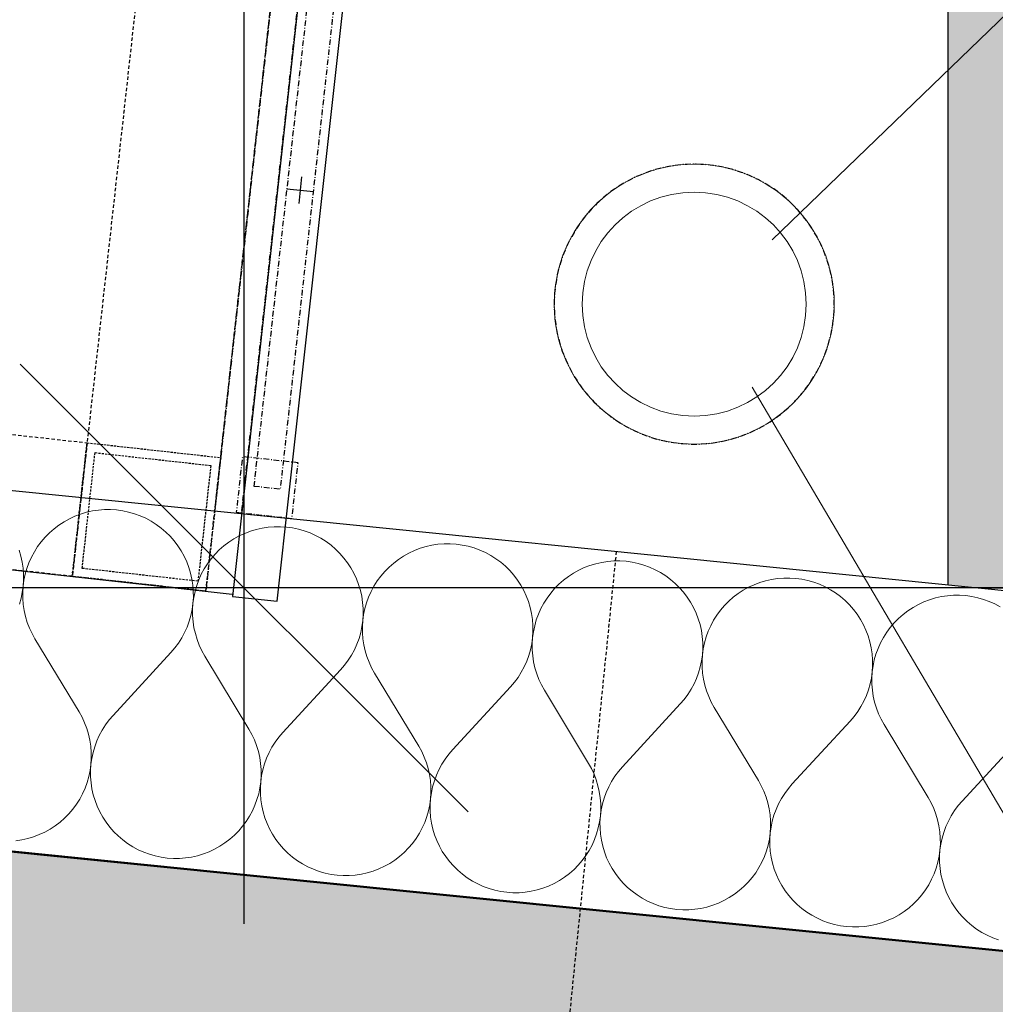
# Model space of a CAD drawing. Header units: millimetres. Extents: x -25972 to 4516, y -2839 to 20217.
# Tile 105 of 114: x -13257 to -12821, y 9229 to 9668. Entities that reach past the tile are written whole.
import ezdxf

# ---------------------------------------------------------------- set-up
doc = ezdxf.new("R2010")
doc.units = ezdxf.units.MM
doc.header["$MEASUREMENT"] = 0
for name, pattern in [('Wipeout_Contour', [1000, 0, -1000]), ('Čerchovaná M', [4.5, 2.5, -0.85, 0.3, -0.85]), ('čárkovaná 3', [1.5, 1, -0.5]), ('Čárkovaná S', [2.5, 1.5, -1])]:
    doc.linetypes.add(name, pattern=pattern)
for name, color, linetype in [('7._POHLED ZÁPADNÍ_1_3D prvky fasada nove', 7, 'Continuous'), ('7._POHLED ZÁPADNÍ_1_Konstrukce - nosné', 7, 'Continuous'), ('7._POHLED ZÁPADNÍ_1_Nové_3D prvky fasada nove', 7, 'Continuous'), ('7._POHLED ZÁPADNÍ_1_Nové_3D prvky fasada stavajici', 7, 'Continuous'), ('7._POHLED ZÁPADNÍ_1_Nové_3D prvky model', 7, 'Continuous'), ('7._POHLED ZÁPADNÍ_1_Nové_Konstrukce - nosné', 7, 'Continuous'), ('7._POHLED ZÁPADNÍ_1_Nové_Kóty - SP', 7, 'Continuous'), ('7._POHLED ZÁPADNÍ_1_Nové_Výplně – Řezové', 7, 'Continuous'), ('7._POHLED ZÁPADNÍ_1_Nové_VÝTAH VAR 1', 7, 'Continuous'), ('7._POHLED ZÁPADNÍ_1_TZB - kanalizace', 7, 'Continuous'), ('7._POHLED ZÁPADNÍ_1_Výplně – Řezové', 7, 'Continuous')]:
    doc.layers.add(name, color=color, linetype=linetype)

# ---------------------------------------------------------------- blocks, each defined once
blk = doc.blocks.new('*X39', base_point=(-26739.77, -6860.77))
at = {"layer": '7._POHLED ZÁPADNÍ_1_Nové_Výplně – Řezové', "color": 21, "linetype": 'Continuous', "lineweight": 20, "true_color": 0xffaaaa}
for p, q in [((-13226.93, 9448.44), (-13229.54, 9447.65)), ((-13224.28, 9449.03), (-13226.93, 9448.44)), ((-13221.59, 9449.44), (-13224.28, 9449.03)), ((-13218.87, 9449.65), (-13221.59, 9449.44)), ((-13216.15, 9449.67), (-13218.87, 9449.65)), ((-13213.44, 9449.49), (-13216.15, 9449.67)), ((-13210.74, 9449.12), (-13213.44, 9449.49)), ((-13208.08, 9448.56), (-13210.74, 9449.12)), ((-13205.47, 9447.81), (-13208.08, 9448.56)), ((-13236.92, 9444.22), (-13239.2, 9442.73)), ((-13234.55, 9445.54), (-13236.92, 9444.22)), ((-13232.08, 9446.69), (-13234.55, 9445.54)), ((-13229.54, 9447.65), (-13232.08, 9446.69)), ((-13202.91, 9446.88), (-13205.47, 9447.81)), ((-13200.43, 9445.76), (-13202.91, 9446.88)), ((-13198.03, 9444.48), (-13200.43, 9445.76)), ((-13195.74, 9443.02), (-13198.03, 9444.48)), ((-13241.37, 9441.09), (-13243.41, 9439.29)), ((-13239.2, 9442.73), (-13241.37, 9441.09)), ((-13193.55, 9441.4), (-13195.74, 9443.02)), ((-13191.48, 9439.63), (-13193.55, 9441.4)), ((-13189.54, 9437.72), (-13191.48, 9439.63)), ((-13153.73, 9440.01), (-13156.27, 9439.04)), ((-13151.13, 9440.79), (-13153.73, 9440.01)), ((-13148.47, 9441.39), (-13151.13, 9440.79)), ((-13145.78, 9441.79), (-13148.47, 9441.39)), ((-13143.07, 9442), (-13145.78, 9441.79)), ((-13140.35, 9442.02), (-13143.07, 9442)), ((-13137.63, 9441.85), (-13140.35, 9442.02)), ((-13134.94, 9441.48), (-13137.63, 9441.85)), ((-13132.28, 9440.91), (-13134.94, 9441.48)), ((-13129.66, 9440.17), (-13132.28, 9440.91)), ((-13127.11, 9439.23), (-13129.66, 9440.17)), ((-13247.09, 9435.29), (-13248.71, 9433.1)), ((-13245.32, 9437.36), (-13247.09, 9435.29)), ((-13243.41, 9439.29), (-13245.32, 9437.36)), ((-13187.75, 9435.68), (-13189.54, 9437.72)), ((-13186.11, 9433.51), (-13187.75, 9435.68)), ((-13163.4, 9435.09), (-13165.56, 9433.44)), ((-13161.12, 9436.57), (-13163.4, 9435.09)), ((-13158.74, 9437.89), (-13161.12, 9436.57)), ((-13156.27, 9439.04), (-13158.74, 9437.89)), ((-13124.62, 9438.12), (-13127.11, 9439.23)), ((-13122.23, 9436.83), (-13124.62, 9438.12)), ((-13119.93, 9435.37), (-13122.23, 9436.83)), ((-13117.74, 9433.76), (-13119.93, 9435.37)), ((-13256.21, 9428.88), (-13257, 9431.49)), ((-13250.16, 9430.8), (-13251.45, 9428.4)), ((-13248.71, 9433.1), (-13250.16, 9430.8)), ((-13184.62, 9431.23), (-13186.11, 9433.51)), ((-13183.3, 9428.85), (-13184.62, 9431.23)), ((-13167.61, 9431.64), (-13169.52, 9429.71)), ((-13165.56, 9433.44), (-13167.61, 9431.64)), ((-13115.67, 9431.99), (-13117.74, 9433.76)), ((-13113.74, 9430.08), (-13115.67, 9431.99)), ((-13080.47, 9431.39), (-13082.93, 9430.24)), ((-13077.93, 9432.36), (-13080.47, 9431.39)), ((-13075.32, 9433.14), (-13077.93, 9432.36)), ((-13072.67, 9433.74), (-13075.32, 9433.14)), ((-13069.98, 9434.14), (-13072.67, 9433.74)), ((-13067.26, 9434.36), (-13069.98, 9434.14)), ((-13064.54, 9434.37), (-13067.26, 9434.36)), ((-13061.83, 9434.2), (-13064.54, 9434.37)), ((-13059.13, 9433.83), (-13061.83, 9434.2)), ((-13056.47, 9433.27), (-13059.13, 9433.83)), ((-13053.86, 9432.52), (-13056.47, 9433.27)), ((-13051.3, 9431.58), (-13053.86, 9432.52)), ((-13048.82, 9430.47), (-13051.3, 9431.58)), ((-13255.62, 9426.23), (-13256.21, 9428.88)), ((-13255.22, 9423.54), (-13255.62, 9426.23)), ((-13251.45, 9428.4), (-13252.56, 9425.92)), ((-13182.16, 9426.38), (-13183.3, 9428.85)), ((-13181.19, 9423.84), (-13182.16, 9426.38)), ((-13171.29, 9427.64), (-13172.9, 9425.45)), ((-13169.52, 9429.71), (-13171.29, 9427.64)), ((-13111.94, 9428.03), (-13113.74, 9430.08)), ((-13110.3, 9425.86), (-13111.94, 9428.03)), ((-13087.59, 9427.44), (-13089.76, 9425.79)), ((-13085.31, 9428.92), (-13087.59, 9427.44)), ((-13082.93, 9430.24), (-13085.31, 9428.92)), ((-13046.42, 9429.18), (-13048.82, 9430.47)), ((-13044.12, 9427.72), (-13046.42, 9429.18)), ((-13041.94, 9426.11), (-13044.12, 9427.72)), ((-13039.87, 9424.34), (-13041.94, 9426.11)), ((-12994.17, 9426.5), (-12996.86, 9426.09)), ((-12991.46, 9426.71), (-12994.17, 9426.5)), ((-12988.74, 9426.73), (-12991.46, 9426.71)), ((-12986.02, 9426.55), (-12988.74, 9426.73)), ((-12983.33, 9426.18), (-12986.02, 9426.55)), ((-12980.66, 9425.62), (-12983.33, 9426.18)), ((-13255.01, 9420.83), (-13255.22, 9423.54)), ((-13253.49, 9423.36), (-13254.24, 9420.75)), ((-13252.56, 9425.92), (-13253.49, 9423.36)), ((-13180.41, 9421.23), (-13181.19, 9423.84)), ((-13174.36, 9423.15), (-13175.64, 9420.75)), ((-13172.9, 9425.45), (-13174.36, 9423.15)), ((-13108.82, 9423.58), (-13110.3, 9425.86)), ((-13107.5, 9421.2), (-13108.82, 9423.58)), ((-13093.71, 9422.06), (-13095.48, 9419.99)), ((-13091.8, 9424), (-13093.71, 9422.06)), ((-13089.76, 9425.79), (-13091.8, 9424)), ((-13037.93, 9422.43), (-13039.87, 9424.34)), ((-13036.14, 9420.38), (-13037.93, 9422.43)), ((-13007.13, 9422.6), (-13009.51, 9421.28)), ((-13004.66, 9423.74), (-13007.13, 9422.6)), ((-13002.12, 9424.71), (-13004.66, 9423.74)), ((-12999.51, 9425.49), (-13002.12, 9424.71)), ((-12996.86, 9426.09), (-12999.51, 9425.49)), ((-12978.05, 9424.87), (-12980.66, 9425.62)), ((-12975.49, 9423.93), (-12978.05, 9424.87)), ((-12973.01, 9422.82), (-12975.49, 9423.93)), ((-12970.62, 9421.53), (-12973.01, 9422.82)), ((-13255.17, 9415.39), (-13254.99, 9418.1)), ((-13254.8, 9418.09), (-13255.17, 9415.39)), ((-13254.99, 9418.1), (-13255.01, 9420.83)), ((-13254.24, 9420.75), (-13254.8, 9418.09)), ((-13179.81, 9418.58), (-13180.41, 9421.23)), ((-13179.41, 9415.89), (-13179.81, 9418.58)), ((-13176.76, 9418.27), (-13177.69, 9415.72)), ((-13175.64, 9420.75), (-13176.76, 9418.27)), ((-13106.35, 9418.74), (-13107.5, 9421.2)), ((-13105.39, 9416.19), (-13106.35, 9418.74)), ((-13097.1, 9417.8), (-13098.55, 9415.5)), ((-13095.48, 9419.99), (-13097.1, 9417.8)), ((-13034.49, 9418.21), (-13036.14, 9420.38)), ((-13033.01, 9415.93), (-13034.49, 9418.21)), ((-13013.95, 9418.14), (-13016, 9416.35)), ((-13011.79, 9419.79), (-13013.95, 9418.14)), ((-13009.51, 9421.28), (-13011.79, 9419.79)), ((-12968.32, 9420.08), (-12970.62, 9421.53)), ((-12966.13, 9418.46), (-12968.32, 9420.08)), ((-12964.06, 9416.69), (-12966.13, 9418.46)), ((-12923.71, 9417.85), (-12926.31, 9417.06)), ((-12921.05, 9418.44), (-12923.71, 9417.85)), ((-12918.36, 9418.85), (-12921.05, 9418.44)), ((-12915.65, 9419.06), (-12918.36, 9418.85)), ((-12912.93, 9419.08), (-12915.65, 9419.06)), ((-12910.22, 9418.9), (-12912.93, 9419.08)), ((-12907.52, 9418.53), (-12910.22, 9418.9)), ((-12904.86, 9417.97), (-12907.52, 9418.53)), ((-12902.24, 9417.22), (-12904.86, 9417.97)), ((-13255.54, 9412.69), (-13255.17, 9415.39)), ((-13255.17, 9415.39), (-13255.34, 9412.68)), ((-13179.2, 9413.18), (-13179.41, 9415.89)), ((-13179.18, 9410.46), (-13179.2, 9413.18)), ((-13178.44, 9413.1), (-13178.99, 9410.44)), ((-13177.69, 9415.72), (-13178.44, 9413.1)), ((-13104.6, 9413.59), (-13105.39, 9416.19)), ((-13104.01, 9410.93), (-13104.6, 9413.59)), ((-13099.84, 9413.11), (-13100.95, 9410.62)), ((-13098.55, 9415.5), (-13099.84, 9413.11)), ((-13031.69, 9413.56), (-13033.01, 9415.93)), ((-13030.55, 9411.09), (-13031.69, 9413.56)), ((-13017.91, 9414.41), (-13019.67, 9412.34)), ((-13016, 9416.35), (-13017.91, 9414.41)), ((-12962.13, 9414.78), (-12964.06, 9416.69)), ((-12960.33, 9412.73), (-12962.13, 9414.78)), ((-12933.7, 9413.63), (-12935.98, 9412.14)), ((-12931.32, 9414.95), (-12933.7, 9413.63)), ((-12928.86, 9416.09), (-12931.32, 9414.95)), ((-12926.31, 9417.06), (-12928.86, 9416.09)), ((-12899.69, 9416.29), (-12902.24, 9417.22)), ((-12897.21, 9415.17), (-12899.69, 9416.29)), ((-12894.81, 9413.88), (-12897.21, 9415.17)), ((-12892.51, 9412.43), (-12894.81, 9413.88)), ((-13256.85, 9407.42), (-13256.1, 9410.03)), ((-13256.1, 9410.03), (-13255.54, 9412.69)), ((-13255.34, 9412.68), (-13255.32, 9409.95)), ((-13255.32, 9409.95), (-13255.11, 9407.24)), ((-13179.36, 9407.74), (-13179.18, 9410.46)), ((-13178.99, 9410.44), (-13179.36, 9407.74)), ((-13103.61, 9408.24), (-13104.01, 9410.93)), ((-13100.95, 9410.62), (-13101.88, 9408.07)), ((-13029.58, 9408.54), (-13030.55, 9411.09)), ((-13028.8, 9405.94), (-13029.58, 9408.54)), ((-13021.29, 9410.15), (-13022.74, 9407.85)), ((-13019.67, 9412.34), (-13021.29, 9410.15)), ((-12958.69, 9410.57), (-12960.33, 9412.73)), ((-12957.2, 9408.29), (-12958.69, 9410.57)), ((-12940.19, 9408.7), (-12942.1, 9406.76)), ((-12938.15, 9410.5), (-12940.19, 9408.7)), ((-12935.98, 9412.14), (-12938.15, 9410.5)), ((-12890.32, 9410.81), (-12892.51, 9412.43)), ((-12888.26, 9409.04), (-12890.32, 9410.81)), ((-12886.32, 9407.13), (-12888.26, 9409.04)), ((-12850.51, 9409.41), (-12853.05, 9408.45)), ((-12847.9, 9410.2), (-12850.51, 9409.41)), ((-12845.25, 9410.79), (-12847.9, 9410.2)), ((-12842.56, 9411.2), (-12845.25, 9410.79)), ((-12839.85, 9411.41), (-12842.56, 9411.2)), ((-12837.13, 9411.43), (-12839.85, 9411.41)), ((-12834.41, 9411.25), (-12837.13, 9411.43)), ((-12831.72, 9410.88), (-12834.41, 9411.25)), ((-12829.05, 9410.32), (-12831.72, 9410.88)), ((-12826.44, 9409.57), (-12829.05, 9410.32)), ((-12823.88, 9408.64), (-12826.44, 9409.57)), ((-12821.4, 9407.52), (-12823.88, 9408.64)), ((-13255.11, 9407.24), (-13254.7, 9404.55)), ((-13254.7, 9404.55), (-13254.1, 9401.9)), ((-13180.3, 9402.39), (-13179.73, 9405.05)), ((-13179.73, 9405.05), (-13179.36, 9407.74)), ((-13179.36, 9407.74), (-13179.54, 9405.03)), ((-13179.54, 9405.03), (-13179.52, 9402.31)), ((-13103.4, 9405.53), (-13103.61, 9408.24)), ((-13103.38, 9402.81), (-13103.4, 9405.53)), ((-13102.63, 9405.45), (-13103.19, 9402.79)), ((-13101.88, 9408.07), (-13102.63, 9405.45)), ((-13028.2, 9403.28), (-13028.8, 9405.94)), ((-13024.03, 9405.46), (-13025.14, 9402.98)), ((-13022.74, 9407.85), (-13024.03, 9405.46)), ((-12955.89, 9405.91), (-12957.2, 9408.29)), ((-12954.74, 9403.44), (-12955.89, 9405.91)), ((-12943.87, 9404.69), (-12945.48, 9402.51)), ((-12942.1, 9406.76), (-12943.87, 9404.69)), ((-12884.53, 9405.09), (-12886.32, 9407.13)), ((-12882.88, 9402.92), (-12884.53, 9405.09)), ((-12860.17, 9404.49), (-12862.34, 9402.85)), ((-12857.9, 9405.98), (-12860.17, 9404.49)), ((-12855.52, 9407.3), (-12857.9, 9405.98)), ((-12853.05, 9408.45), (-12855.52, 9407.3)), ((-12819.01, 9406.24), (-12821.4, 9407.52)), ((-13254.1, 9401.9), (-13253.32, 9399.29)), ((-13181.98, 9397.22), (-13181.05, 9399.77)), ((-13181.05, 9399.77), (-13180.3, 9402.39)), ((-13179.52, 9402.31), (-13179.3, 9399.59)), ((-13103.93, 9397.4), (-13103.56, 9400.09)), ((-13103.56, 9400.09), (-13103.73, 9397.38)), ((-13103.56, 9400.09), (-13103.38, 9402.81)), ((-13103.19, 9402.79), (-13103.56, 9400.09)), ((-13027.8, 9400.59), (-13028.2, 9403.28)), ((-13027.59, 9397.88), (-13027.8, 9400.59)), ((-13026.08, 9400.42), (-13026.82, 9397.8)), ((-13025.14, 9402.98), (-13026.08, 9400.42)), ((-12953.77, 9400.9), (-12954.74, 9403.44)), ((-12952.99, 9398.29), (-12953.77, 9400.9)), ((-12946.94, 9400.21), (-12948.23, 9397.81)), ((-12945.48, 9402.51), (-12946.94, 9400.21)), ((-12881.4, 9400.64), (-12882.88, 9402.92)), ((-12880.08, 9398.26), (-12881.4, 9400.64)), ((-12864.39, 9401.05), (-12866.3, 9399.12)), ((-12862.34, 9402.85), (-12864.39, 9401.05)), ((-13253.32, 9399.29), (-13252.35, 9396.75)), ((-13252.35, 9396.75), (-13251.2, 9394.29)), ((-13183.1, 9394.73), (-13181.98, 9397.22)), ((-13179.3, 9399.59), (-13178.9, 9396.9)), ((-13178.9, 9396.9), (-13178.3, 9394.25)), ((-13104.49, 9394.74), (-13103.93, 9397.4)), ((-13103.73, 9397.38), (-13103.71, 9394.66)), ((-13027.57, 9395.16), (-13027.59, 9397.88)), ((-13026.82, 9397.8), (-13027.38, 9395.14)), ((-12952.4, 9395.64), (-12952.99, 9398.29)), ((-12951.99, 9392.95), (-12952.4, 9395.64)), ((-12948.23, 9397.81), (-12949.34, 9395.33)), ((-12878.93, 9395.79), (-12880.08, 9398.26)), ((-12877.97, 9393.25), (-12878.93, 9395.79)), ((-12868.06, 9397.05), (-12869.68, 9394.86)), ((-12866.3, 9399.12), (-12868.06, 9397.05)), ((-13251.2, 9394.29), (-13249.88, 9391.91)), ((-13230.2, 9359.29), (-13249.88, 9391.91)), ((-13185.85, 9390.04), (-13184.39, 9392.34)), ((-13184.39, 9392.34), (-13183.1, 9394.73)), ((-13178.3, 9394.25), (-13177.51, 9391.65)), ((-13177.51, 9391.65), (-13176.54, 9389.1)), ((-13106.18, 9389.57), (-13105.24, 9392.12)), ((-13105.24, 9392.12), (-13104.49, 9394.74)), ((-13103.71, 9394.66), (-13103.5, 9391.95)), ((-13103.5, 9391.95), (-13103.09, 9389.26)), ((-13028.12, 9389.75), (-13027.75, 9392.45)), ((-13027.75, 9392.45), (-13027.93, 9389.73)), ((-13027.75, 9392.45), (-13027.57, 9395.16)), ((-13027.38, 9395.14), (-13027.75, 9392.45)), ((-12951.78, 9390.23), (-12951.99, 9392.95)), ((-12950.27, 9392.77), (-12951.02, 9390.16)), ((-12949.34, 9395.33), (-12950.27, 9392.77)), ((-12877.19, 9390.64), (-12877.97, 9393.25)), ((-12871.13, 9392.56), (-12872.42, 9390.16)), ((-12869.68, 9394.86), (-12871.13, 9392.56)), ((-13189.24, 9385.79), (-13187.47, 9387.86)), ((-13187.47, 9387.86), (-13185.85, 9390.04)), ((-13176.54, 9389.1), (-13175.4, 9386.64)), ((-13175.4, 9386.64), (-13174.07, 9384.26)), ((-13108.58, 9384.69), (-13107.29, 9387.09)), ((-13107.29, 9387.09), (-13106.18, 9389.57)), ((-13103.09, 9389.26), (-13102.49, 9386.6)), ((-13102.49, 9386.6), (-13101.71, 9384)), ((-13029.44, 9384.47), (-13028.69, 9387.09)), ((-13028.69, 9387.09), (-13028.12, 9389.75)), ((-13027.93, 9389.73), (-13027.91, 9387.01)), ((-13027.91, 9387.01), (-13027.69, 9384.3)), ((-12951.95, 9384.8), (-12951.77, 9387.51)), ((-12951.58, 9387.49), (-12951.95, 9384.8)), ((-12951.77, 9387.51), (-12951.78, 9390.23)), ((-12951.02, 9390.16), (-12951.58, 9387.49)), ((-12876.59, 9387.99), (-12877.19, 9390.64)), ((-12876.19, 9385.3), (-12876.59, 9387.99)), ((-12873.53, 9387.68), (-12874.47, 9385.12)), ((-12872.42, 9390.16), (-12873.53, 9387.68)), ((-13215.04, 9357.76), (-13189.24, 9385.79)), ((-13154.39, 9351.64), (-13174.07, 9384.26)), ((-13111.66, 9380.21), (-13110.04, 9382.39)), ((-13110.04, 9382.39), (-13108.58, 9384.69)), ((-13101.71, 9384), (-13100.74, 9381.46)), ((-13030.37, 9381.92), (-13029.44, 9384.47)), ((-13027.69, 9384.3), (-13027.29, 9381.61)), ((-12952.32, 9382.1), (-12951.95, 9384.8)), ((-12951.95, 9384.8), (-12952.12, 9382.08)), ((-12875.98, 9382.59), (-12876.19, 9385.3)), ((-12875.96, 9379.86), (-12875.98, 9382.59)), ((-12875.21, 9382.51), (-12875.77, 9379.85)), ((-12874.47, 9385.12), (-12875.21, 9382.51)), ((-13139.23, 9350.11), (-13113.43, 9378.14)), ((-13113.43, 9378.14), (-13111.66, 9380.21)), ((-13100.74, 9381.46), (-13099.59, 9378.99)), ((-13099.59, 9378.99), (-13098.27, 9376.61)), ((-13032.78, 9377.04), (-13031.49, 9379.44)), ((-13031.49, 9379.44), (-13030.37, 9381.92)), ((-13027.29, 9381.61), (-13026.69, 9378.95)), ((-13026.69, 9378.95), (-13025.9, 9376.35)), ((-12953.63, 9376.83), (-12952.88, 9379.44)), ((-12952.88, 9379.44), (-12952.32, 9382.1)), ((-12952.12, 9382.08), (-12952.1, 9379.36)), ((-12952.1, 9379.36), (-12951.89, 9376.65)), ((-12876.14, 9377.15), (-12875.96, 9379.86)), ((-12875.77, 9379.85), (-12876.14, 9377.15)), ((-13078.59, 9344), (-13098.27, 9376.61)), ((-13035.85, 9372.56), (-13034.24, 9374.75)), ((-13034.24, 9374.75), (-13032.78, 9377.04)), ((-13025.9, 9376.35), (-13024.93, 9373.81)), ((-13024.93, 9373.81), (-13023.78, 9371.34)), ((-12955.68, 9371.79), (-12954.57, 9374.27)), ((-12954.57, 9374.27), (-12953.63, 9376.83)), ((-12951.89, 9376.65), (-12951.48, 9373.96)), ((-12951.48, 9373.96), (-12950.88, 9371.31)), ((-12877.07, 9371.79), (-12876.51, 9374.45)), ((-12876.51, 9374.45), (-12876.14, 9377.15)), ((-12876.14, 9377.15), (-12876.31, 9374.44)), ((-12876.31, 9374.44), (-12876.29, 9371.71)), ((-13063.42, 9342.47), (-13037.62, 9370.49)), ((-13037.62, 9370.49), (-13035.85, 9372.56)), ((-13023.78, 9371.34), (-13022.46, 9368.96)), ((-13002.78, 9336.35), (-13022.46, 9368.96)), ((-12958.43, 9367.1), (-12956.97, 9369.4)), ((-12956.97, 9369.4), (-12955.68, 9371.79)), ((-12950.88, 9371.31), (-12950.1, 9368.7)), ((-12878.76, 9366.62), (-12877.83, 9369.18)), ((-12877.83, 9369.18), (-12877.07, 9371.79)), ((-12876.29, 9371.71), (-12876.08, 9369)), ((-12876.08, 9369), (-12875.67, 9366.31)), ((-12961.82, 9362.85), (-12960.05, 9364.91)), ((-12960.05, 9364.91), (-12958.43, 9367.1)), ((-12950.1, 9368.7), (-12949.13, 9366.16)), ((-12949.13, 9366.16), (-12947.98, 9363.69)), ((-12879.88, 9364.14), (-12878.76, 9366.62)), ((-12875.67, 9366.31), (-12875.08, 9363.66)), ((-12987.62, 9334.82), (-12961.82, 9362.85)), ((-12947.98, 9363.69), (-12946.66, 9361.32)), ((-12926.97, 9328.7), (-12946.66, 9361.32)), ((-12882.62, 9359.45), (-12881.17, 9361.75)), ((-12881.17, 9361.75), (-12879.88, 9364.14)), ((-12875.08, 9363.66), (-12874.29, 9361.05)), ((-12874.29, 9361.05), (-12873.32, 9358.51)), ((-13228.88, 9356.91), (-13230.2, 9359.29)), ((-13227.73, 9354.45), (-13228.88, 9356.91)), ((-13215.04, 9357.76), (-13216.81, 9355.7)), ((-12886.01, 9355.2), (-12884.24, 9357.26)), ((-12884.24, 9357.26), (-12882.62, 9359.45)), ((-12873.32, 9358.51), (-12872.17, 9356.05)), ((-12872.17, 9356.05), (-12870.85, 9353.67)), ((-13226.76, 9351.9), (-13227.73, 9354.45)), ((-13225.97, 9349.3), (-13226.76, 9351.9)), ((-13218.42, 9353.51), (-13219.88, 9351.21)), ((-13216.81, 9355.7), (-13218.42, 9353.51)), ((-13153.07, 9349.27), (-13154.39, 9351.64)), ((-12911.81, 9327.17), (-12886.01, 9355.2)), ((-12851.17, 9321.05), (-12870.85, 9353.67)), ((-13225.37, 9346.65), (-13225.97, 9349.3)), ((-13221.17, 9348.82), (-13222.29, 9346.33)), ((-13219.88, 9351.21), (-13221.17, 9348.82)), ((-13151.92, 9346.8), (-13153.07, 9349.27)), ((-13141, 9348.05), (-13142.62, 9345.86)), ((-13139.23, 9350.11), (-13141, 9348.05)), ((-12836.01, 9319.52), (-12810.21, 9347.55)), ((-13224.97, 9343.96), (-13225.37, 9346.65)), ((-13224.75, 9341.24), (-13224.97, 9343.96)), ((-13223.22, 9343.78), (-13223.97, 9341.17)), ((-13222.29, 9346.33), (-13223.22, 9343.78)), ((-13150.95, 9344.26), (-13151.92, 9346.8)), ((-13150.17, 9341.65), (-13150.95, 9344.26)), ((-13144.08, 9343.56), (-13145.37, 9341.17)), ((-13142.62, 9345.86), (-13144.08, 9343.56)), ((-13077.26, 9341.62), (-13078.59, 9344)), ((-13224.91, 9335.81), (-13224.73, 9338.52)), ((-13224.54, 9338.5), (-13224.91, 9335.81)), ((-13224.73, 9338.52), (-13224.75, 9341.24)), ((-13223.97, 9341.17), (-13224.54, 9338.5)), ((-13149.57, 9339), (-13150.17, 9341.65)), ((-13149.16, 9336.31), (-13149.57, 9339)), ((-13146.48, 9338.69), (-13147.42, 9336.13)), ((-13145.37, 9341.17), (-13146.48, 9338.69)), ((-13076.12, 9339.15), (-13077.26, 9341.62)), ((-13075.15, 9336.61), (-13076.12, 9339.15)), ((-13066.81, 9338.21), (-13068.27, 9335.92)), ((-13065.19, 9340.4), (-13066.81, 9338.21)), ((-13063.42, 9342.47), (-13065.19, 9340.4)), ((-13225.28, 9333.11), (-13224.91, 9335.81)), ((-13224.91, 9335.81), (-13225.09, 9333.09)), ((-13148.95, 9333.6), (-13149.16, 9336.31)), ((-13147.42, 9336.13), (-13148.17, 9333.52)), ((-13074.36, 9334), (-13075.15, 9336.61)), ((-13073.76, 9331.35), (-13074.36, 9334)), ((-13068.27, 9335.92), (-13069.56, 9333.52)), ((-13001.46, 9333.97), (-13002.78, 9336.35)), ((-13000.31, 9331.5), (-13001.46, 9333.97)), ((-12987.62, 9334.82), (-12989.39, 9332.75)), ((-13226.58, 9327.84), (-13225.84, 9330.45)), ((-13225.84, 9330.45), (-13225.28, 9333.11)), ((-13225.09, 9333.09), (-13225.07, 9330.37)), ((-13225.07, 9330.37), (-13224.86, 9327.66)), ((-13149.1, 9328.16), (-13148.93, 9330.88)), ((-13148.73, 9330.86), (-13149.1, 9328.16)), ((-13148.93, 9330.88), (-13148.95, 9333.6)), ((-13148.17, 9333.52), (-13148.73, 9330.86)), ((-13073.36, 9328.66), (-13073.76, 9331.35)), ((-13070.68, 9331.04), (-13071.61, 9328.48)), ((-13069.56, 9333.52), (-13070.68, 9331.04)), ((-12999.34, 9328.96), (-13000.31, 9331.5)), ((-12991.01, 9330.56), (-12992.46, 9328.27)), ((-12989.39, 9332.75), (-12991.01, 9330.56)), ((-13228.63, 9322.8), (-13227.52, 9325.28)), ((-13227.52, 9325.28), (-13226.58, 9327.84)), ((-13224.86, 9327.66), (-13224.46, 9324.97)), ((-13150.03, 9322.8), (-13149.47, 9325.47)), ((-13149.47, 9325.47), (-13149.1, 9328.16)), ((-13149.1, 9328.16), (-13149.28, 9325.45)), ((-13149.28, 9325.45), (-13149.26, 9322.73)), ((-13073.14, 9325.95), (-13073.36, 9328.66)), ((-13073.12, 9323.23), (-13073.14, 9325.95)), ((-13072.36, 9325.87), (-13072.93, 9323.21)), ((-13071.61, 9328.48), (-13072.36, 9325.87)), ((-12998.56, 9326.36), (-12999.34, 9328.96)), ((-12997.96, 9323.7), (-12998.56, 9326.36)), ((-12993.75, 9325.87), (-12994.87, 9323.39)), ((-12992.46, 9328.27), (-12993.75, 9325.87)), ((-12925.65, 9326.32), (-12926.97, 9328.7)), ((-12924.5, 9323.85), (-12925.65, 9326.32)), ((-12913.58, 9325.1), (-12915.2, 9322.92)), ((-12911.81, 9327.17), (-12913.58, 9325.1)), ((-13229.92, 9320.4), (-13228.63, 9322.8)), ((-13224.46, 9324.97), (-13223.86, 9322.32)), ((-13223.86, 9322.32), (-13223.08, 9319.71)), ((-13150.78, 9320.19), (-13150.03, 9322.8)), ((-13149.26, 9322.73), (-13149.05, 9320.01)), ((-13073.3, 9320.51), (-13073.12, 9323.23)), ((-13072.93, 9323.21), (-13073.3, 9320.51)), ((-12997.55, 9321.01), (-12997.96, 9323.7)), ((-12997.34, 9318.3), (-12997.55, 9321.01)), ((-12995.81, 9320.84), (-12996.56, 9318.22)), ((-12994.87, 9323.39), (-12995.81, 9320.84)), ((-12923.54, 9321.31), (-12924.5, 9323.85)), ((-12922.75, 9318.71), (-12923.54, 9321.31)), ((-12916.66, 9320.62), (-12917.95, 9318.22)), ((-12915.2, 9322.92), (-12916.66, 9320.62)), ((-12849.85, 9318.67), (-12851.17, 9321.05)), ((-13232.99, 9315.91), (-13231.37, 9318.1)), ((-13231.37, 9318.1), (-13229.92, 9320.4)), ((-13223.08, 9319.71), (-13222.11, 9317.17)), ((-13222.11, 9317.17), (-13220.97, 9314.7)), ((-13152.82, 9315.15), (-13151.71, 9317.63)), ((-13151.71, 9317.63), (-13150.78, 9320.19)), ((-13149.05, 9320.01), (-13148.65, 9317.32)), ((-13148.65, 9317.32), (-13148.06, 9314.67)), ((-13074.22, 9315.15), (-13073.67, 9317.82)), ((-13073.67, 9317.82), (-13073.3, 9320.51)), ((-13073.3, 9320.51), (-13073.48, 9317.8)), ((-13073.48, 9317.8), (-13073.46, 9315.08)), ((-12997.32, 9315.58), (-12997.34, 9318.3)), ((-12996.56, 9318.22), (-12997.12, 9315.56)), ((-12922.15, 9316.05), (-12922.75, 9318.71)), ((-12917.95, 9318.22), (-12919.06, 9315.74)), ((-12848.7, 9316.21), (-12849.85, 9318.67)), ((-12847.73, 9313.67), (-12848.7, 9316.21)), ((-12837.78, 9317.46), (-12839.4, 9315.27)), ((-12836.01, 9319.52), (-12837.78, 9317.46)), ((-13238.71, 9310.11), (-13236.66, 9311.91)), ((-13236.66, 9311.91), (-13234.75, 9313.84)), ((-13234.75, 9313.84), (-13232.99, 9315.91)), ((-13220.97, 9314.7), (-13219.65, 9312.32)), ((-13219.65, 9312.32), (-13218.17, 9310.04)), ((-13155.56, 9310.45), (-13154.11, 9312.75)), ((-13154.11, 9312.75), (-13152.82, 9315.15)), ((-13148.06, 9314.67), (-13147.27, 9312.06)), ((-13147.27, 9312.06), (-13146.31, 9309.52)), ((-13075.9, 9309.98), (-13074.97, 9312.54)), ((-13074.97, 9312.54), (-13074.22, 9315.15)), ((-13073.46, 9315.08), (-13073.25, 9312.37)), ((-13073.25, 9312.37), (-13072.85, 9309.67)), ((-12997.86, 9310.17), (-12997.49, 9312.86)), ((-12997.49, 9312.86), (-12997.67, 9310.15)), ((-12997.49, 9312.86), (-12997.32, 9315.58)), ((-12997.12, 9315.56), (-12997.49, 9312.86)), ((-12921.74, 9313.36), (-12922.15, 9316.05)), ((-12921.53, 9310.65), (-12921.74, 9313.36)), ((-12920, 9313.19), (-12920.75, 9310.57)), ((-12919.06, 9315.74), (-12920, 9313.19)), ((-12846.94, 9311.06), (-12847.73, 9313.67)), ((-12840.85, 9312.97), (-12842.14, 9310.58)), ((-12839.4, 9315.27), (-12840.85, 9312.97)), ((-13243.15, 9306.98), (-13240.87, 9308.47)), ((-13240.87, 9308.47), (-13238.71, 9310.11)), ((-13218.17, 9310.04), (-13216.52, 9307.87)), ((-13216.52, 9307.87), (-13214.73, 9305.83)), ((-13158.95, 9306.2), (-13157.18, 9308.26)), ((-13157.18, 9308.26), (-13155.56, 9310.45)), ((-13146.31, 9309.52), (-13145.16, 9307.05)), ((-13078.3, 9305.1), (-13077.02, 9307.5)), ((-13077.02, 9307.5), (-13075.9, 9309.98)), ((-13072.85, 9309.67), (-13072.25, 9307.02)), ((-12999.17, 9304.89), (-12998.42, 9307.51)), ((-12998.42, 9307.51), (-12997.86, 9310.17)), ((-12997.67, 9310.15), (-12997.65, 9307.43)), ((-12997.65, 9307.43), (-12997.44, 9304.72)), ((-12921.69, 9305.22), (-12921.51, 9307.93)), ((-12921.31, 9307.91), (-12921.69, 9305.22)), ((-12921.51, 9307.93), (-12921.53, 9310.65)), ((-12920.75, 9310.57), (-12921.31, 9307.91)), ((-12846.35, 9308.41), (-12846.94, 9311.06)), ((-12845.94, 9305.72), (-12846.35, 9308.41)), ((-12843.26, 9308.09), (-12844.2, 9305.54)), ((-12842.14, 9310.58), (-12843.26, 9308.09)), ((-13253.15, 9302.76), (-13250.54, 9303.54)), ((-13250.54, 9303.54), (-13248, 9304.51)), ((-13248, 9304.51), (-13245.53, 9305.66)), ((-13245.53, 9305.66), (-13243.15, 9306.98)), ((-13214.73, 9305.83), (-13212.79, 9303.92)), ((-13212.79, 9303.92), (-13210.72, 9302.15)), ((-13162.9, 9302.46), (-13160.86, 9304.26)), ((-13160.86, 9304.26), (-13158.95, 9306.2)), ((-13145.16, 9307.05), (-13143.84, 9304.67)), ((-13143.84, 9304.67), (-13142.36, 9302.39)), ((-13079.76, 9302.81), (-13078.3, 9305.1)), ((-13072.25, 9307.02), (-13071.47, 9304.41)), ((-13071.47, 9304.41), (-13070.5, 9301.87)), ((-13000.1, 9302.34), (-12999.17, 9304.89)), ((-12997.44, 9304.72), (-12997.04, 9302.03)), ((-12922.05, 9302.52), (-12921.69, 9305.22)), ((-12921.69, 9305.22), (-12921.86, 9302.5)), ((-12845.73, 9303), (-12845.94, 9305.72)), ((-12845.71, 9300.28), (-12845.73, 9303)), ((-12844.2, 9305.54), (-12844.95, 9302.93)), ((-13258.49, 9301.76), (-13255.8, 9302.16)), ((-13255.8, 9302.16), (-13253.15, 9302.76)), ((-13210.72, 9302.15), (-13208.54, 9300.53)), ((-13208.54, 9300.53), (-13206.24, 9299.07)), ((-13206.24, 9299.07), (-13203.84, 9297.79)), ((-13169.73, 9298.01), (-13167.35, 9299.33)), ((-13167.35, 9299.33), (-13165.07, 9300.82)), ((-13165.07, 9300.82), (-13162.9, 9302.46)), ((-13142.36, 9302.39), (-13140.72, 9300.22)), ((-13140.72, 9300.22), (-13138.92, 9298.18)), ((-13083.14, 9298.55), (-13081.37, 9300.62)), ((-13081.37, 9300.62), (-13079.76, 9302.81)), ((-13070.5, 9301.87), (-13069.36, 9299.4)), ((-13069.36, 9299.4), (-13068.04, 9297.02)), ((-13002.5, 9297.46), (-13001.21, 9299.85)), ((-13001.21, 9299.85), (-13000.1, 9302.34)), ((-12997.04, 9302.03), (-12996.45, 9299.37)), ((-12996.45, 9299.37), (-12995.66, 9296.77)), ((-12923.36, 9297.24), (-12922.61, 9299.86)), ((-12922.61, 9299.86), (-12922.05, 9302.52)), ((-12921.86, 9302.5), (-12921.85, 9299.78)), ((-12921.85, 9299.78), (-12921.64, 9297.07)), ((-12845.88, 9297.57), (-12845.71, 9300.28)), ((-12845.51, 9300.26), (-12845.88, 9297.57)), ((-12844.95, 9302.93), (-12845.51, 9300.26)), ((-13203.84, 9297.79), (-13201.36, 9296.67)), ((-13201.36, 9296.67), (-13198.8, 9295.74)), ((-13198.8, 9295.74), (-13196.19, 9294.99)), ((-13196.19, 9294.99), (-13193.53, 9294.43)), ((-13193.53, 9294.43), (-13190.83, 9294.06)), ((-13182.68, 9294.11), (-13179.99, 9294.52)), ((-13179.99, 9294.52), (-13177.34, 9295.11)), ((-13177.34, 9295.11), (-13174.73, 9295.9)), ((-13174.73, 9295.9), (-13172.19, 9296.86)), ((-13172.19, 9296.86), (-13169.73, 9298.01)), ((-13138.92, 9298.18), (-13136.99, 9296.27)), ((-13136.99, 9296.27), (-13134.92, 9294.5)), ((-13134.92, 9294.5), (-13132.73, 9292.88)), ((-13089.26, 9293.17), (-13087.1, 9294.82)), ((-13087.1, 9294.82), (-13085.05, 9296.61)), ((-13085.05, 9296.61), (-13083.14, 9298.55)), ((-13068.04, 9297.02), (-13066.55, 9294.74)), ((-13066.55, 9294.74), (-13064.91, 9292.58)), ((-13005.57, 9292.97), (-13003.95, 9295.16)), ((-13003.95, 9295.16), (-13002.5, 9297.46)), ((-12995.66, 9296.77), (-12994.7, 9294.22)), ((-12994.7, 9294.22), (-12993.55, 9291.76)), ((-12925.41, 9292.21), (-12924.29, 9294.69)), ((-12924.29, 9294.69), (-12923.36, 9297.24)), ((-12921.64, 9297.07), (-12921.23, 9294.38)), ((-12921.23, 9294.38), (-12920.64, 9291.72)), ((-12846.81, 9292.21), (-12846.25, 9294.87)), ((-12846.25, 9294.87), (-12845.88, 9297.57)), ((-12845.88, 9297.57), (-12846.06, 9294.85)), ((-12846.06, 9294.85), (-12846.04, 9292.13)), ((-13190.83, 9294.06), (-13188.12, 9293.88)), ((-13188.12, 9293.88), (-13185.4, 9293.9)), ((-13185.4, 9293.9), (-13182.68, 9294.11)), ((-13132.73, 9292.88), (-13130.43, 9291.43)), ((-13130.43, 9291.43), (-13128.04, 9290.14)), ((-13128.04, 9290.14), (-13125.55, 9289.02)), ((-13096.39, 9289.22), (-13093.92, 9290.36)), ((-13093.92, 9290.36), (-13091.54, 9291.68)), ((-13091.54, 9291.68), (-13089.26, 9293.17)), ((-13064.91, 9292.58), (-13063.12, 9290.53)), ((-13063.12, 9290.53), (-13061.18, 9288.62)), ((-13009.25, 9288.96), (-13007.34, 9290.9)), ((-13007.34, 9290.9), (-13005.57, 9292.97)), ((-12993.55, 9291.76), (-12992.23, 9289.38)), ((-12926.69, 9289.81), (-12925.41, 9292.21)), ((-12920.64, 9291.72), (-12919.86, 9289.12)), ((-12847.56, 9289.6), (-12846.81, 9292.21)), ((-12846.04, 9292.13), (-12845.83, 9289.42)), ((-13125.55, 9289.02), (-13123, 9288.09)), ((-13123, 9288.09), (-13120.38, 9287.34)), ((-13120.38, 9287.34), (-13117.72, 9286.78)), ((-13117.72, 9286.78), (-13115.03, 9286.41)), ((-13115.03, 9286.41), (-13112.31, 9286.23)), ((-13112.31, 9286.23), (-13109.59, 9286.25)), ((-13109.59, 9286.25), (-13106.88, 9286.46)), ((-13106.88, 9286.46), (-13104.19, 9286.87)), ((-13104.19, 9286.87), (-13101.53, 9287.46)), ((-13101.53, 9287.46), (-13098.93, 9288.25)), ((-13098.93, 9288.25), (-13096.39, 9289.22)), ((-13061.18, 9288.62), (-13059.11, 9286.85)), ((-13059.11, 9286.85), (-13056.92, 9285.24)), ((-13015.74, 9284.04), (-13013.46, 9285.52)), ((-13013.46, 9285.52), (-13011.29, 9287.17)), ((-13011.29, 9287.17), (-13009.25, 9288.96)), ((-12992.23, 9289.38), (-12990.75, 9287.1)), ((-12990.75, 9287.1), (-12989.1, 9284.93)), ((-12929.76, 9285.32), (-12928.15, 9287.51)), ((-12928.15, 9287.51), (-12926.69, 9289.81)), ((-12919.86, 9289.12), (-12918.89, 9286.58)), ((-12918.89, 9286.58), (-12917.75, 9284.11)), ((-12849.6, 9284.56), (-12848.49, 9287.04)), ((-12848.49, 9287.04), (-12847.56, 9289.6)), ((-12845.83, 9289.42), (-12845.43, 9286.73)), ((-12845.43, 9286.73), (-12844.83, 9284.08)), ((-13056.92, 9285.24), (-13054.63, 9283.78)), ((-13054.63, 9283.78), (-13052.23, 9282.49)), ((-13052.23, 9282.49), (-13049.75, 9281.38)), ((-13049.75, 9281.38), (-13047.19, 9280.44)), ((-13023.12, 9280.6), (-13020.58, 9281.57)), ((-13020.58, 9281.57), (-13018.11, 9282.72)), ((-13018.11, 9282.72), (-13015.74, 9284.04)), ((-12989.1, 9284.93), (-12987.31, 9282.88)), ((-12987.31, 9282.88), (-12985.37, 9280.97)), ((-12935.48, 9279.52), (-12933.44, 9281.31)), ((-12933.44, 9281.31), (-12931.53, 9283.25)), ((-12931.53, 9283.25), (-12929.76, 9285.32)), ((-12917.75, 9284.11), (-12916.43, 9281.73)), ((-12916.43, 9281.73), (-12914.94, 9279.45)), ((-12852.34, 9279.86), (-12850.89, 9282.16)), ((-12850.89, 9282.16), (-12849.6, 9284.56)), ((-12844.83, 9284.08), (-12844.05, 9281.47)), ((-12844.05, 9281.47), (-12843.09, 9278.93)), ((-13047.19, 9280.44), (-13044.58, 9279.69)), ((-13044.58, 9279.69), (-13041.92, 9279.13)), ((-13041.92, 9279.13), (-13039.22, 9278.76)), ((-13039.22, 9278.76), (-13036.51, 9278.59)), ((-13036.51, 9278.59), (-13033.79, 9278.6)), ((-13033.79, 9278.6), (-13031.07, 9278.82)), ((-13031.07, 9278.82), (-13028.38, 9279.22)), ((-13028.38, 9279.22), (-13025.73, 9279.82)), ((-13025.73, 9279.82), (-13023.12, 9280.6)), ((-12985.37, 9280.97), (-12983.31, 9279.2)), ((-12983.31, 9279.2), (-12981.12, 9277.59)), ((-12981.12, 9277.59), (-12978.82, 9276.13)), ((-12939.93, 9276.39), (-12937.65, 9277.87)), ((-12937.65, 9277.87), (-12935.48, 9279.52)), ((-12914.94, 9279.45), (-12913.3, 9277.28)), ((-12913.3, 9277.28), (-12911.5, 9275.24)), ((-12855.72, 9275.6), (-12853.96, 9277.67)), ((-12853.96, 9277.67), (-12852.34, 9279.86)), ((-12843.09, 9278.93), (-12841.94, 9276.46)), ((-12978.82, 9276.13), (-12976.42, 9274.84)), ((-12976.42, 9274.84), (-12973.94, 9273.73)), ((-12973.94, 9273.73), (-12971.39, 9272.79)), ((-12971.39, 9272.79), (-12968.77, 9272.04)), ((-12949.92, 9272.17), (-12947.32, 9272.95)), ((-12947.32, 9272.95), (-12944.78, 9273.92)), ((-12944.78, 9273.92), (-12942.31, 9275.07)), ((-12942.31, 9275.07), (-12939.93, 9276.39)), ((-12911.5, 9275.24), (-12909.57, 9273.32)), ((-12909.57, 9273.32), (-12907.5, 9271.56)), ((-12859.68, 9271.87), (-12857.64, 9273.67)), ((-12857.64, 9273.67), (-12855.72, 9275.6)), ((-12841.94, 9276.46), (-12840.62, 9274.08)), ((-12840.62, 9274.08), (-12839.14, 9271.8)), ((-12968.77, 9272.04), (-12966.11, 9271.48)), ((-12966.11, 9271.48), (-12963.42, 9271.11)), ((-12963.42, 9271.11), (-12960.7, 9270.94)), ((-12960.7, 9270.94), (-12957.98, 9270.96)), ((-12957.98, 9270.96), (-12955.27, 9271.17)), ((-12955.27, 9271.17), (-12952.58, 9271.57)), ((-12952.58, 9271.57), (-12949.92, 9272.17)), ((-12907.5, 9271.56), (-12905.31, 9269.94)), ((-12905.31, 9269.94), (-12903.02, 9268.48)), ((-12903.02, 9268.48), (-12900.62, 9267.19)), ((-12866.5, 9267.42), (-12864.12, 9268.74)), ((-12864.12, 9268.74), (-12861.85, 9270.23)), ((-12861.85, 9270.23), (-12859.68, 9271.87)), ((-12839.14, 9271.8), (-12837.49, 9269.63)), ((-12837.49, 9269.63), (-12835.7, 9267.59)), ((-12900.62, 9267.19), (-12898.14, 9266.08)), ((-12898.14, 9266.08), (-12895.58, 9265.15)), ((-12895.58, 9265.15), (-12892.97, 9264.4)), ((-12892.97, 9264.4), (-12890.3, 9263.84)), ((-12890.3, 9263.84), (-12887.61, 9263.47)), ((-12887.61, 9263.47), (-12884.89, 9263.29)), ((-12882.17, 9263.31), (-12879.46, 9263.52)), ((-12879.46, 9263.52), (-12876.77, 9263.92)), ((-12876.77, 9263.92), (-12874.12, 9264.52)), ((-12874.12, 9264.52), (-12871.51, 9265.3)), ((-12871.51, 9265.3), (-12868.97, 9266.27)), ((-12868.97, 9266.27), (-12866.5, 9267.42)), ((-12835.7, 9267.59), (-12833.76, 9265.68)), ((-12833.76, 9265.68), (-12831.7, 9263.91)), ((-12831.7, 9263.91), (-12829.51, 9262.29)), ((-12884.89, 9263.29), (-12882.17, 9263.31)), ((-12829.51, 9262.29), (-12827.21, 9260.83)), ((-12827.21, 9260.83), (-12824.81, 9259.55)), ((-12824.81, 9259.55), (-12822.33, 9258.43)), ((-12822.33, 9258.43), (-12819.78, 9257.5))]:
    blk.add_line(p, q, dxfattribs=at)

msp = doc.modelspace()

# ---------------------------------------------------------------- hatches: boundary and pattern name
at = {"layer": '7._POHLED ZÁPADNÍ_1_Nové_Výplně – Řezové', "linetype": 'Continuous', "lineweight": 0, "true_color": 0x3f2a2a}
for points in [[(-12842.41, 9414.66), (-12792.41, 9464.66), (-12792.41, 11494.66), (-12842.41, 11544.66)], [(-12842.41, 9414.66), (-12568.74, 9414.66), (-12568.74, 9464.66), (-12792.41, 9464.66)]]:
    msp.add_hatch(color=19, dxfattribs=at).paths.add_polyline_path(points)

# ---------------------------------------------------------------- linework, layer by layer
at = {"layer": '7._POHLED ZÁPADNÍ_1_Nové_3D prvky fasada nove', "color": 1, "linetype": 'Čárkovaná S', "lineweight": 25}
msp.add_line((-14395.46, 9609.09), (-13226.62, 9479.49), dxfattribs=at)
at = {"layer": '7._POHLED ZÁPADNÍ_1_Nové_3D prvky fasada nove', "color": 1, "linetype": 'Continuous', "lineweight": 25}
for p, q in [((-13130.85, 9598.24), (-13132.17, 9586.32)), ((-13137.48, 9592.94), (-13125.55, 9591.62))]:
    msp.add_line(p, q, dxfattribs=at)
at = {"layer": '7._POHLED ZÁPADNÍ_1_Nové_3D prvky fasada stavajici', "color": 1, "linetype": 'Čerchovaná M', "lineweight": 25, "flags": 128}
msp.add_lwpolyline([(-12952.58, 9603.81, 1), (-12958.62, 9478.96, 1)], format="xyb", close=True, dxfattribs=at)
at = {"layer": '7._POHLED ZÁPADNÍ_1_Nové_3D prvky model', "color": 1, "linetype": 'Čerchovaná M', "lineweight": 25, "flags": 128}
for points in [[(-14361.21, 10462.51), (-14461.71, 9556.06), (-13173.6, 9413.25), (-13073.1, 10319.69)], [(-13173.6, 9413.25), (-13161.67, 9411.92), (-13059.85, 10330.3), (-13071.78, 10331.62)]]:
    msp.add_lwpolyline(points, close=True, dxfattribs=at)
at = {"layer": '7._POHLED ZÁPADNÍ_1_Nové_VÝTAH VAR 1', "color": 1, "linetype": 'Continuous', "lineweight": 25}
for p, q in [((-12842.41, 11544.66), (-12842.41, 9414.66)), ((-12842.41, 9414.66), (-12568.74, 9414.66))]:
    msp.add_line(p, q, dxfattribs=at)
at = {"layer": '7._POHLED ZÁPADNÍ_1_TZB - kanalizace', "color": 21, "linetype": 'Continuous', "lineweight": 13, "true_color": 0xff9955}
msp.add_line((-12920.8, 9570.17), (-12478.75, 9996.84), dxfattribs=at)
msp.add_circle((-12955.6, 9541.39), 50, dxfattribs=at)
for start, end in [(87.2292, 267.2292), (267.2292, 87.2292)]:
    msp.add_arc((-12955.6, 9541.39), 62.5, start, end, dxfattribs=at)

# ---------------------------------------------------------------- next in the draw order: wipeouts: each hides what was drawn before it
at = {"color": 254, "linetype": 'Wipeout_Contour', "lineweight": 0, "ltscale": 64177.557553}
msp.add_wipeout([(-13440, 9315.37), (-12642.62, 9234.92), (-12626.56, 9394.11), (-13423.94, 9474.56)], dxfattribs=at).dxf.layer = '7._POHLED ZÁPADNÍ_1_Nové_Výplně – Řezové'

# ---------------------------------------------------------------- next in the draw order: hatches: boundary and pattern name
at = {"layer": '7._POHLED ZÁPADNÍ_1_Výplně – Řezové', "linetype": 'Continuous', "lineweight": 13}
msp.add_hatch(color=254, dxfattribs=at).paths.add_polyline_path([(-13436.05, 9314.55), (-13485.96, 8817.05), (-12669.09, 8735.11), (-12619.19, 9232.61)])

# ---------------------------------------------------------------- next in the draw order: linework, layer by layer
at = {"layer": '7._POHLED ZÁPADNÍ_1_Konstrukce - nosné', "color": 7, "linetype": 'Continuous', "lineweight": 50, "flags": 128}
msp.add_lwpolyline([(-12619.19, 9232.61), (-13436.05, 9314.55)], dxfattribs=at)
at = {"layer": '7._POHLED ZÁPADNÍ_1_Nové_3D prvky fasada nove', "color": 1, "linetype": 'Čárkovaná S', "lineweight": 25}
for p, q in [((-13132.73, 10326.3), (-13233.23, 9419.86)), ((-13173.6, 9413.25), (-13073.1, 10319.69)), ((-13233.23, 9419.86), (-14402.07, 9549.45)), ((-13226.62, 9479.49), (-13233.23, 9419.86)), ((-13023.79, 9098.59), (-12990.27, 9430.81)), ((-13233.23, 9419.86), (-13173.6, 9413.25))]:
    msp.add_line(p, q, dxfattribs=at)
at = {"layer": '7._POHLED ZÁPADNÍ_1_Nové_3D prvky fasada nove', "color": 1, "linetype": 'Continuous', "lineweight": 25}
for p, q in [((-13064.15, 10290.62), (-13156.17, 9460.61)), ((-13136.29, 9458.41), (-13044.27, 10288.42)), ((-14461.71, 9556.06), (-13161.88, 9411.95)), ((-13156.17, 9460.61), (-13161.68, 9410.91)), ((-13141.8, 9408.71), (-13136.29, 9458.41)), ((-13161.68, 9410.91), (-13141.8, 9408.71))]:
    msp.add_line(p, q, dxfattribs=at)
at = {"layer": '7._POHLED ZÁPADNÍ_1_Nové_3D prvky fasada nove', "color": 1, "linetype": 'čárkovaná 3', "lineweight": 25}
for p, q in [((-13233.23, 9419.86), (-13226.62, 9479.49)), ((-13226.62, 9479.49), (-13166.99, 9472.88)), ((-13228.82, 9423.39), (-13223.09, 9475.08)), ((-13223.09, 9475.08), (-13171.4, 9469.34)), ((-13166.99, 9472.88), (-13173.6, 9413.25)), ((-13171.4, 9469.34), (-13177.13, 9417.66)), ((-13177.13, 9417.66), (-13228.82, 9423.39)), ((-13173.6, 9413.25), (-13233.23, 9419.86))]:
    msp.add_line(p, q, dxfattribs=at)
at = {"layer": '7._POHLED ZÁPADNÍ_1_Nové_3D prvky fasada nove', "color": 1, "linetype": 'Čerchovaná M', "lineweight": 25, "flags": 128}
for points in [[(-13152.2, 9460.17), (-13140.27, 9458.85), (-13048.24, 10288.86), (-13060.17, 10290.18)], [(-13160.03, 9448.46), (-13135.19, 9445.71), (-13132.43, 9470.55), (-13157.28, 9473.31)]]:
    msp.add_lwpolyline(points, close=True, dxfattribs=at)
at = {"layer": '7._POHLED ZÁPADNÍ_1_Nové_Konstrukce - nosné', "color": 1, "linetype": 'Continuous', "lineweight": 25, "flags": 128}
for points in [[(-12626.56, 9394.11), (-13423.94, 9474.56)], [(-13440, 9315.37), (-12642.62, 9234.92)]]:
    msp.add_lwpolyline(points, dxfattribs=at)
at = {"layer": '7._POHLED ZÁPADNÍ_1_Nové_Kóty - SP', "color": 1, "linetype": 'Continuous', "lineweight": 25}
for p, q in [((-13156.56, 9414.66), (-13156.56, 18991.32)), ((-13256.56, 9514.66), (-13056.56, 9314.66)), ((-12856.56, 9414.66), (-13344.06, 9414.66)), ((-13156.56, 9264.66), (-13156.56, 9414.66)), ((-12433.07, 9414.66), (-12920.57, 9414.66))]:
    msp.add_line(p, q, dxfattribs=at)
at = {"layer": '7._POHLED ZÁPADNÍ_1_TZB - kanalizace', "color": 21, "linetype": 'Continuous', "lineweight": 13, "true_color": 0xff9955}
msp.add_line((-12929.75, 9504.35), (-12617.77, 8975.09), dxfattribs=at)

# ---------------------------------------------------------------- next in the draw order: block references
at = {"layer": '7._POHLED ZÁPADNÍ_1_3D prvky fasada nove', "color": 9, "linetype": 'Continuous', "lineweight": 13}
msp.add_blockref('*X39', (-26739.77, -6860.77), dxfattribs=at)

doc.saveas('drawing.dxf')
